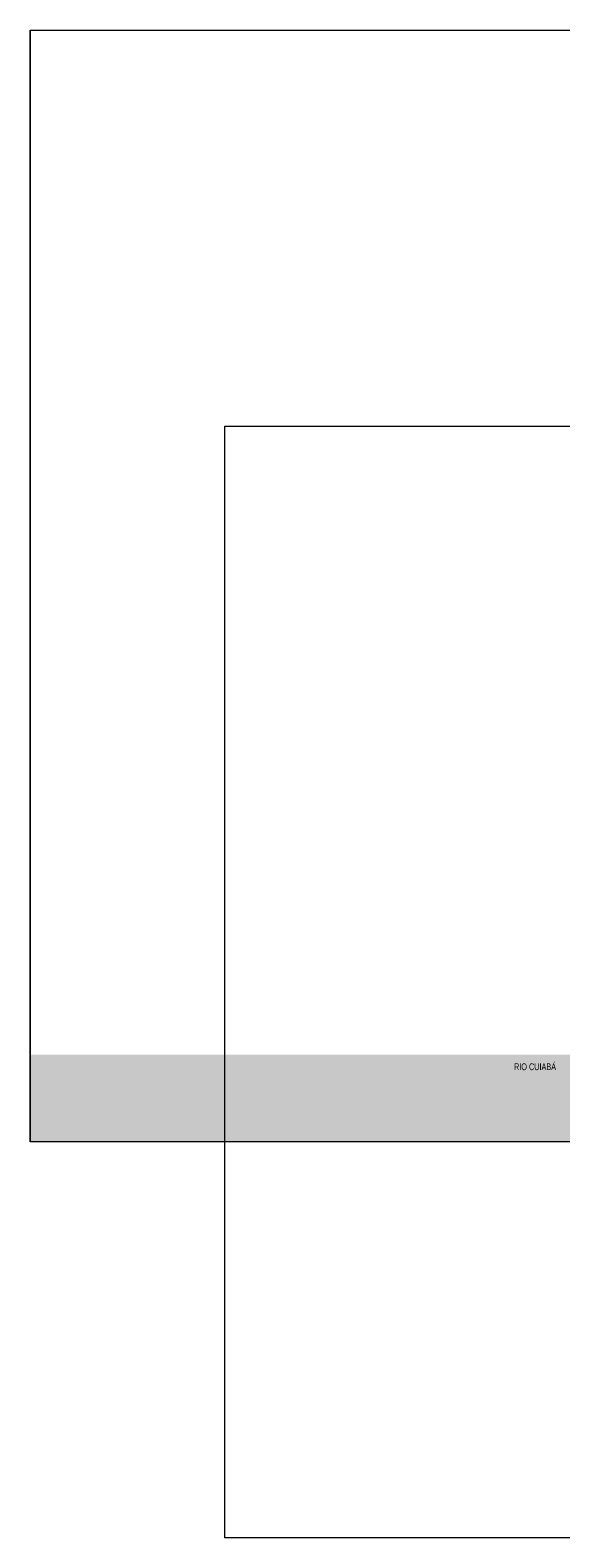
# Model space of a CAD drawing. Header units: millimetres. Extents: x -889928 to -835559, y 137213 to 158342.
# Tile 1 of 19: x -889928 to -882489, y 137213 to 158342. Entities that reach past the tile are written whole.
import ezdxf

# ---------------------------------------------------------------- set-up
doc = ezdxf.new("R2010")
doc.units = ezdxf.units.MM
doc.header["$XCLIPFRAME"] = 2
doc.linetypes.add('Tracejada', pattern=[6.35, 3.175, -3.175])
for name, color, linetype, lineweight in [('A-DETL-GENF', 92, 'Continuous', 5), ('G-ANNO-REFR', 1, 'Tracejada', 5), ('G-ANNO-TEXT', 231, 'Continuous', 5)]:
    doc.layers.add(name, color=color, linetype=linetype, lineweight=lineweight)
doc.styles.add('Swis721 LtCn BT_2', font='swisscl.ttf', dxfattribs={"height": 94.99999999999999})
picture_1 = doc.add_image_def('image1.png', size_in_pixel=(1000, 904))
picture_2 = doc.add_image_def('image2.png', size_in_pixel=(1500, 1617))
picture_3 = doc.add_image_def('image3.png', size_in_pixel=(1556, 1639))

msp = doc.modelspace()

# ---------------------------------------------------------------- hatches: boundary and pattern name
at = {"layer": 'A-DETL-GENF'}
msp.add_hatch(color=254, dxfattribs=at).paths.add_polyline_path([(-882641.6595157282, 142764.9880340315), (-882289.0047989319, 142764.9880340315), (-879894.004808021, 143985.3014809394), (-889928.2857404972, 143985.3014809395), (-889928.2857404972, 142764.9880340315), (-883133.3856548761, 142764.9880340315)], flags=0)

# ---------------------------------------------------------------- texts
at = {"layer": 'G-ANNO-TEXT', "color": 7, "insert": (-883144.9296461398, 143862.0227757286), "char_height": 94.99999999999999, "width": 685.4428125, "attachment_point": 1, "style": 'Swis721 LtCn BT_2'}
msp.add_mtext('RIO CUIABÁ', dxfattribs=at)

# ---------------------------------------------------------------- pictures from other files: only their frames are drawn
at = {"layer": 'G-ANNO-REFR'}
image = msp.add_image(picture_2, insert=(-859300.3538968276, 150581.4647173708), size_in_units=(3710.1449275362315, 4000), dxfattribs=at)
image.set_boundary_path([(-12382.71416155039, 4776.354744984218), (-12382.71416155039, -1520.890301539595), (8495.651790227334, -1520.890301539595), (8495.651790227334, 4776.354744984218), (-12382.71416155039, 4776.354744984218)])
image.dxf.flags = 15
image = msp.add_image(picture_3, insert=(-857492.6630033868, 150711.3201916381), size_in_units=(6644.067796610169, 6999.999999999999), dxfattribs=at)
image.set_boundary_path([(-7596.187783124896, 3499.312825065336), (-7596.187783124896, -148.0710891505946), (4497.859392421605, -148.0710891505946), (4497.859392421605, 3499.312825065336), (-7596.187783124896, 3499.312825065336)])
image.dxf.flags = 15
image = msp.add_image(picture_1, insert=(-862750.7762049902, 150912.3552457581), size_in_units=(5527.999999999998, 4999.999999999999), dxfattribs=at)
image.set_boundary_path([(-4916.308571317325, 2376.84006725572), (-4916.308571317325, -439.5901230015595), (4425.438115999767, -439.5901230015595), (4425.438115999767, 2376.84006725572), (-4916.308571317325, 2376.84006725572)])
image.dxf.flags = 15
image = msp.add_image(picture_2, insert=(-861813.7014903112, 149585.3727544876), size_in_units=(3197.8416324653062, 3447.67301000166), rotation=52.319511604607, dxfattribs=at)
image.dxf.v_pixel = (1.687444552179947, -1.303287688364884)
image.set_boundary_path([(-11872.41301600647, 7492.425606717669), (-6089.477710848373, 11958.32319186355), (8717.099355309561, -7210.415365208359), (2934.164050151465, -11676.31295035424), (-11872.41301600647, 7492.425606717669)])
image.dxf.flags = 15
image = msp.add_image(picture_2, insert=(-875571.2987174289, 144603.6743901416), size_in_units=(3197.8416324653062, 3447.67301000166), rotation=52.319511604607, dxfattribs=at)
image.dxf.v_pixel = (1.687444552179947, -1.303287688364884)
image.set_boundary_path([(-6078.453718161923, 3813.918422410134), (-295.5184130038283, 8279.816007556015), (14511.0586531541, -10888.92254951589), (8728.12334799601, -15354.82013466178), (-6078.453718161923, 3813.918422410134)])
image.dxf.flags = 15

doc.saveas('drawing.dxf')
